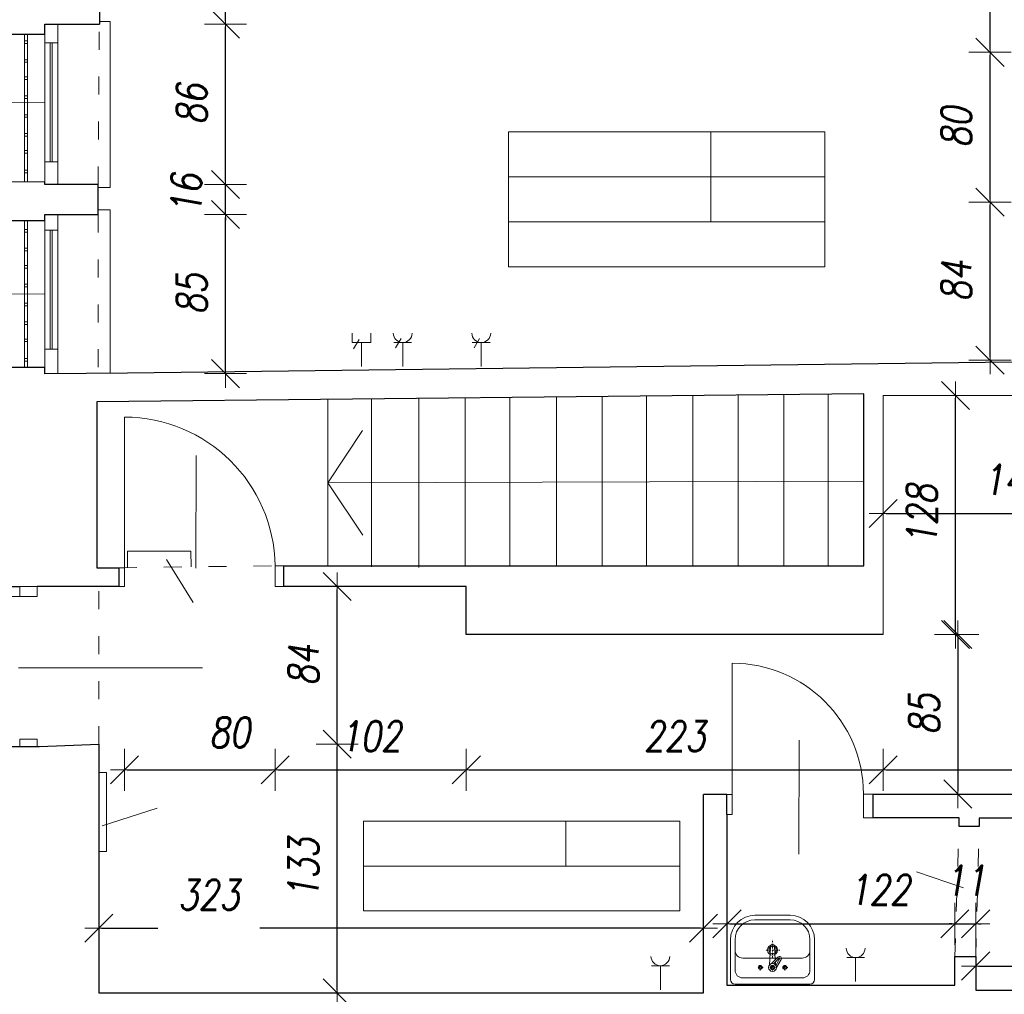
# Model space of a CAD drawing. Header units: millimetres. Extents: x -60479 to 14193, y -32440 to 949.
# Tile 7 of 68: x -55953 to -50691, y -19265 to -14057. Entities that reach past the tile are written whole.
import ezdxf

# ---------------------------------------------------------------- set-up
doc = ezdxf.new("R2010")
doc.units = ezdxf.units.MM
doc.header["$LTSCALE"] = 8
doc.linetypes.add('ACAD_ISO03W100', pattern=[30, 12, -18])
doc.linetypes.add('DASHDOT3', pattern=[0.25, 0.125, -0.0625, 0, -0.0625])
doc.layers.get('Defpoints').update_dxf_attribs({"lineweight": 0})
for name, color, linetype, lineweight in [('A_DIMEN', 7, 'Continuous', 0), ('BAM_OPISY POWIERZCHNI', 40, 'Continuous', 0), ('BAM_WYPOSAŻENIE SANITARNE', 120, 'Continuous', 0), ('instalacje', 6, 'Continuous', 0), ('parter_dzwi i okna', 3, 'Continuous', 0), ('parter_kraty', 8, 'Continuous', 0), ('parter_parapet', 6, 'Continuous', 0), ('parter_podciąg', 2, 'ACAD_ISO03W100', 0), ('parter_rzut', 7, 'Continuous', 30), ('parter_szacowana', 4, 'Continuous', 0), ('piwnica_schody', 6, 'Continuous', 0), ('RZUT_wymiarowanie', 2, 'Continuous', 0), ('wymiarowanie', 4, 'Continuous', 0)]:
    doc.layers.add(name, color=color, linetype=linetype, lineweight=lineweight)
doc.styles.add('ROMANS1', font='romans.shx', dxfattribs={"width": 0.8, "oblique": 10})
doc.dimstyles.new('NARCH100', dxfattribs={"dimscale": 100, "dimtxt": 1.6, "dimasz": 0.15, "dimexe": 0, "dimexo": 0, "dimgap": 1, "dimtad": 1, "dimdec": 0, "dimlfac": 0.1, "dimrnd": 1, "dimdsep": 46, "dimtxsty": 'ROMANS1', "dimblk": 'wym', "dimcen": -1.5, "dimse1": 1, "dimse2": 1, "dimclrd": 4, "dimclre": 4, "dimclrt": 3, "dimadec": 0, "dimazin": 0, "dimtfac": 0.04, "dimtdec": 0, "dimtmove": 2, "dimatfit": 3, "dimldrblk": 'wym', "dimfxl": 0, "dimtolj": 1, "dimarcsym": 0})

# ---------------------------------------------------------------- blocks, each defined once
blk = doc.blocks.new('umywalka nps')
for p, q in [((11.5, 45), (-11.5, 45)), ((11.5, 42), (-11.5, 42)), ((-27.5, 29), (-27.5, 3)), ((-24.5, 29), (-24.5, 9)), ((24.5, 9), (24.5, 29)), ((27.5, 3), (27.5, 29)), ((-1.84, 15.86), (-1.29, 24.89)), ((2.05, 12.42), (1.29, 24.89)), ((19.5, 17), (-19.5, 17)), ((-2.59, 10.85), (-5.58, 16)), ((-2.21, 12.19), (-4.79, 16.61)), ((-0.73, 13.32), (-4.33, 16.97)), ((0.66, 13.34), (-3.53, 17.58)), ((-2.05, 12.42), (-1.92, 14.53)), ((-24.5, 0), (24.5, 0)), ((-19.5, 4), (19.5, 4))]:
    blk.add_line(p, q)
at = {"linetype": 'DASHDOT3'}
for p, q in [((0, 17.31), (0, 29.11)), ((-4.9, 22.21), (4.9, 22.21)), ((-10.03, 10.84), (-6.1, 10.84)), ((-8.06, 8.88), (-8.06, 12.8)), ((-1.96, 10.84), (1.96, 10.84)), ((0, 8.88), (0, 12.8)), ((6.1, 10.84), (10.03, 10.84)), ((8.06, 8.88), (8.06, 12.8))]:
    blk.add_line(p, q, dxfattribs=at)
for centre, radius in [((0, 22.21), 3.28), ((0, 22.21), 2.48), ((0, 10.84), 2.59), ((-8.06, 10.84), 1.31), ((-8.06, 10.84), 0.991), ((0, 10.84), 1.48), ((0, 10.84), 1.31), ((0, 10.84), 0.991), ((8.06, 10.84), 1.31), ((8.06, 10.84), 0.991)]:
    blk.add_circle(centre, radius)
for centre, radius, start, end in [((-11.5, 29), 16, 90, 180), ((-11.5, 29), 13, 90, 180), ((11.5, 29), 16, 0, 90), ((11.5, 29), 13, 0, 90), ((0, 24.89), 1.29, 0, 180), ((-19.5, 22), 5, 180, 270), ((19.5, 22), 5, 270, 0), ((-4.56, 16.79), 1.29, 37.43881, 217.43881), ((-4.56, 16.79), 0.292, 37.43881, 217.43881), ((-19.5, 9), 5, 180, 270), ((19.5, 9), 5, 270, 0), ((-24.5, 3), 3, 180, 270), ((24.5, 3), 3, 270, 0)]:
    blk.add_arc(centre, radius, start, end)
blk = doc.blocks.new('wym')
at = {"layer": 'A_DIMEN', "color": 4, "ltscale": 100}
for p, q in [((0, -7.5), (0, 7.5)), ((-5, -5), (5, 5)), ((-5, 0), (5, 0))]:
    blk.add_line(p, q, dxfattribs=at)
blk = doc.blocks.new('*D280')
at = {"layer": 'Defpoints', "color": 0, "transparency": 16777216}
for p in [(-55529.7, -17927.4), (-54256.2, -17927.4), (-55529.7, -19257.4)]:
    blk.add_point(p, dxfattribs=at)
at = {"layer": 'instalacje', "color": 4, "lineweight": -2, "transparency": 16777216}
blk.add_line((-54256.2, -19242.4), (-54256.2, -17942.4), dxfattribs=at)
at = {"layer": 'instalacje', "color": 4, "lineweight": -2, "transparency": 16777216, "xscale": 15, "yscale": 15, "zscale": 15}
for p, rotation in [((-54256.2, -17927.4), 90), ((-54256.2, -19257.4), 270)]:
    blk.add_blockref('wym', p, dxfattribs=dict(at, rotation=rotation))
at = {"layer": 'instalacje', "color": 3, "transparency": 16777216, "insert": (-54436.2, -18592.4), "char_height": 160, "attachment_point": 5, "rotation": 90, "style": 'ROMANS1'}
blk.add_mtext('\\A1;133', dxfattribs=at)
blk = doc.blocks.new('*D281')
at = {"layer": 'Defpoints', "color": 0, "transparency": 16777216}
for p in [(-55422.8, -17086.2), (-54256.2, -17086.2), (-55529.7, -17927.4)]:
    blk.add_point(p, dxfattribs=at)
at = {"layer": 'instalacje', "color": 4, "lineweight": -2, "transparency": 16777216}
blk.add_line((-54256.2, -17912.4), (-54256.2, -17101.2), dxfattribs=at)
at = {"layer": 'instalacje', "color": 4, "lineweight": -2, "transparency": 16777216, "xscale": 15, "yscale": 15, "zscale": 15}
for p, rotation in [((-54256.2, -17086.2), 90), ((-54256.2, -17927.4), 270)]:
    blk.add_blockref('wym', p, dxfattribs=dict(at, rotation=rotation))
at = {"layer": 'instalacje', "color": 3, "transparency": 16777216, "insert": (-54436.2, -17506.8), "char_height": 160, "attachment_point": 5, "rotation": 90, "style": 'ROMANS1'}
blk.add_mtext('\\A1;84', dxfattribs=at)
blk = doc.blocks.new('*D282')
at = {"layer": 'Defpoints', "color": 0, "transparency": 16777216}
for p in [(-52299.1, -18911.8), (-55529.7, -19257.4), (-52299.1, -19257.4)]:
    blk.add_point(p, dxfattribs=at)
at = {"layer": 'instalacje', "color": 4, "lineweight": -2, "transparency": 16777216}
for p, q in [((-55514.7, -18911.8), (-55214.9, -18911.8)), ((-52314.1, -18911.8), (-54669, -18911.8))]:
    blk.add_line(p, q, dxfattribs=at)
at = {"layer": 'instalacje', "color": 4, "lineweight": -2, "transparency": 16777216, "xscale": 15, "yscale": 15, "zscale": 15, "rotation": 179.9999999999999}
blk.add_blockref('wym', (-55529.7, -18911.8), dxfattribs=at)
at = {"layer": 'instalacje', "color": 4, "lineweight": -2, "transparency": 16777216, "xscale": 15, "yscale": 15, "zscale": 15}
blk.add_blockref('wym', (-52299.1, -18911.8), dxfattribs=at)
at = {"layer": 'instalacje', "color": 3, "transparency": 16777216, "insert": (-54941.9, -18732.6), "char_height": 160, "attachment_point": 5, "style": 'ROMANS1'}
blk.add_mtext('\\A1;323', dxfattribs=at)
blk = doc.blocks.new('*D283')
at = {"layer": 'Defpoints', "color": 0, "transparency": 16777216}
for p in [(-50955.5, -18887.6), (-52173.1, -19215.6), (-50955.5, -19215.6)]:
    blk.add_point(p, dxfattribs=at)
at = {"layer": 'instalacje', "color": 4, "lineweight": -2, "transparency": 16777216}
blk.add_line((-52158.1, -18887.6), (-50970.5, -18887.6), dxfattribs=at)
at = {"layer": 'instalacje', "color": 4, "lineweight": -2, "transparency": 16777216, "xscale": 15, "yscale": 15, "zscale": 15, "rotation": 179.9999999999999}
blk.add_blockref('wym', (-52173.1, -18887.6), dxfattribs=at)
at = {"layer": 'instalacje', "color": 4, "lineweight": -2, "transparency": 16777216, "xscale": 15, "yscale": 15, "zscale": 15}
blk.add_blockref('wym', (-50955.5, -18887.6), dxfattribs=at)
at = {"layer": 'instalacje', "color": 3, "transparency": 16777216, "insert": (-51357.5, -18706.2), "char_height": 160, "attachment_point": 5, "style": 'ROMANS1'}
blk.add_mtext('\\A1;122', dxfattribs=at)
blk = doc.blocks.new('*D284')
at = {"layer": 'Defpoints', "color": 0, "transparency": 16777216}
for p in [(-50844.1, -18887.6), (-50844.1, -19062.2), (-50955.5, -19215.6)]:
    blk.add_point(p, dxfattribs=at)
at = {"layer": 'instalacje', "color": 4, "lineweight": -2, "transparency": 16777216}
for p, q in [((-50970.5, -18887.6), (-50985.5, -18887.6)), ((-50955.5, -18887.6), (-50844.1, -18887.6)), ((-50829.1, -18887.6), (-50814.1, -18887.6))]:
    blk.add_line(p, q, dxfattribs=at)
at = {"layer": 'instalacje', "color": 4, "lineweight": -2, "transparency": 16777216, "xscale": 15, "yscale": 15, "zscale": 15}
for p, rotation in [((-50955.5, -18887.6), 359.9999999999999), ((-50844.1, -18887.6), 179.9999999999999)]:
    blk.add_blockref('wym', p, dxfattribs=dict(at, rotation=rotation))
at = {"layer": 'instalacje', "color": 3, "transparency": 16777216, "insert": (-50899.8, -18657.6), "char_height": 160, "attachment_point": 5, "style": 'ROMANS1'}
blk.add_mtext('\\A1;11', dxfattribs=at)
blk = doc.blocks.new('*D285')
at = {"layer": 'Defpoints', "color": 0, "transparency": 16777216}
for p in [(-50150.6, -19113.4), (-50844.1, -19242.5), (-50150.6, -19242.5)]:
    blk.add_point(p, dxfattribs=at)
at = {"layer": 'instalacje', "color": 4, "lineweight": -2, "transparency": 16777216}
blk.add_line((-50829.1, -19113.4), (-50165.6, -19113.4), dxfattribs=at)
at = {"layer": 'instalacje', "color": 4, "lineweight": -2, "transparency": 16777216, "xscale": 15, "yscale": 15, "zscale": 15, "rotation": 179.9999999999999}
blk.add_blockref('wym', (-50844.1, -19113.4), dxfattribs=at)
at = {"layer": 'instalacje', "color": 4, "lineweight": -2, "transparency": 16777216, "xscale": 15, "yscale": 15, "zscale": 15}
blk.add_blockref('wym', (-50150.6, -19113.4), dxfattribs=at)
at = {"layer": 'instalacje', "color": 3, "transparency": 16777216, "insert": (-50497.4, -18933.4), "char_height": 160, "attachment_point": 5, "style": 'ROMANS1'}
blk.add_mtext('\\A1;69', dxfattribs=at)
blk = doc.blocks.new('*D287')
at = {"layer": 'Defpoints', "color": 0, "transparency": 16777216}
for p in [(-51338.3, -16065.1), (-49940.7, -16065.1), (-49940.7, -16695)]:
    blk.add_point(p, dxfattribs=at)
at = {"layer": 'instalacje', "color": 4, "lineweight": -2, "transparency": 16777216}
blk.add_line((-51323.3, -16695), (-49955.7, -16695), dxfattribs=at)
at = {"layer": 'instalacje', "color": 4, "lineweight": -2, "transparency": 16777216, "xscale": 15, "yscale": 15, "zscale": 15, "rotation": 179.9999999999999}
blk.add_blockref('wym', (-51338.3, -16695), dxfattribs=at)
at = {"layer": 'instalacje', "color": 4, "lineweight": -2, "transparency": 16777216, "xscale": 15, "yscale": 15, "zscale": 15}
blk.add_blockref('wym', (-49940.7, -16695), dxfattribs=at)
at = {"layer": 'instalacje', "color": 3, "transparency": 16777216, "insert": (-50639.5, -16515), "char_height": 160, "attachment_point": 5, "style": 'ROMANS1'}
blk.add_mtext('\\A1;140', dxfattribs=at)
blk = doc.blocks.new('*D288')
at = {"layer": 'Defpoints', "color": 0, "transparency": 16777216}
for p in [(-51338.3, -16065.1), (-50951.9, -16065.1), (-51338.3, -17342.5)]:
    blk.add_point(p, dxfattribs=at)
at = {"layer": 'instalacje', "color": 4, "lineweight": -2, "transparency": 16777216}
blk.add_line((-50951.9, -17327.5), (-50951.9, -16080.1), dxfattribs=at)
at = {"layer": 'instalacje', "color": 4, "lineweight": -2, "transparency": 16777216, "xscale": 15, "yscale": 15, "zscale": 15}
for p, rotation in [((-50951.9, -16065.1), 90), ((-50951.9, -17342.5), 270)]:
    blk.add_blockref('wym', p, dxfattribs=dict(at, rotation=rotation))
at = {"layer": 'instalacje', "color": 3, "transparency": 16777216, "insert": (-51131.9, -16703.8), "char_height": 160, "attachment_point": 5, "rotation": 90, "style": 'ROMANS1'}
blk.add_mtext('\\A1;128', dxfattribs=at)
blk = doc.blocks.new('*D289')
at = {"layer": 'Defpoints', "color": 0, "transparency": 16777216}
for p in [(-51338.3, -17342.5), (-51338.3, -18194.3), (-50939.2, -18194.3)]:
    blk.add_point(p, dxfattribs=at)
at = {"layer": 'instalacje', "color": 4, "lineweight": -2, "transparency": 16777216}
blk.add_line((-50939.2, -17357.5), (-50939.2, -18179.3), dxfattribs=at)
at = {"layer": 'instalacje', "color": 4, "lineweight": -2, "transparency": 16777216, "xscale": 15, "yscale": 15, "zscale": 15}
for p, rotation in [((-50939.2, -17342.5), 90), ((-50939.2, -18194.3), 270)]:
    blk.add_blockref('wym', p, dxfattribs=dict(at, rotation=rotation))
at = {"layer": 'instalacje', "color": 3, "transparency": 16777216, "insert": (-51119.2, -17768.4), "char_height": 160, "attachment_point": 5, "rotation": 90, "style": 'ROMANS1'}
blk.add_mtext('\\A1;85', dxfattribs=at)
blk = doc.blocks.new('*D290')
at = {"layer": 'Defpoints', "color": 0, "transparency": 16777216}
for p in [(-55392.8, -17086.2), (-54588, -17086.2), (-54588, -18065.4)]:
    blk.add_point(p, dxfattribs=at)
at = {"layer": 'instalacje', "color": 4, "lineweight": -2, "transparency": 16777216}
blk.add_line((-55377.8, -18065.4), (-54603, -18065.4), dxfattribs=at)
at = {"layer": 'instalacje', "color": 4, "lineweight": -2, "transparency": 16777216, "xscale": 15, "yscale": 15, "zscale": 15, "rotation": 179.9999999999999}
blk.add_blockref('wym', (-55392.8, -18065.4), dxfattribs=at)
at = {"layer": 'instalacje', "color": 4, "lineweight": -2, "transparency": 16777216, "xscale": 15, "yscale": 15, "zscale": 15}
blk.add_blockref('wym', (-54588, -18065.4), dxfattribs=at)
at = {"layer": 'instalacje', "color": 3, "transparency": 16777216, "insert": (-54830.8, -17865.3), "char_height": 160, "attachment_point": 5, "style": 'ROMANS1'}
blk.add_mtext('\\A1;80', dxfattribs=at)
blk = doc.blocks.new('*D291')
at = {"layer": 'Defpoints', "color": 0, "transparency": 16777216}
for p in [(-54588, -17086.2), (-53565.9, -17342.5), (-53565.9, -18065.4)]:
    blk.add_point(p, dxfattribs=at)
at = {"layer": 'instalacje', "color": 4, "lineweight": -2, "transparency": 16777216}
blk.add_line((-54573, -18065.4), (-53580.9, -18065.4), dxfattribs=at)
at = {"layer": 'instalacje', "color": 4, "lineweight": -2, "transparency": 16777216, "xscale": 15, "yscale": 15, "zscale": 15, "rotation": 179.9999999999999}
blk.add_blockref('wym', (-54588, -18065.4), dxfattribs=at)
at = {"layer": 'instalacje', "color": 4, "lineweight": -2, "transparency": 16777216, "xscale": 15, "yscale": 15, "zscale": 15}
blk.add_blockref('wym', (-53565.9, -18065.4), dxfattribs=at)
at = {"layer": 'instalacje', "color": 3, "transparency": 16777216, "insert": (-54077, -17885.4), "char_height": 160, "attachment_point": 5, "style": 'ROMANS1'}
blk.add_mtext('\\A1;102', dxfattribs=at)
blk = doc.blocks.new('*D292')
at = {"layer": 'Defpoints', "color": 0, "transparency": 16777216}
for p in [(-53565.9, -17342.5), (-51338.3, -17342.5), (-51338.3, -18065.4)]:
    blk.add_point(p, dxfattribs=at)
at = {"layer": 'instalacje', "color": 4, "lineweight": -2, "transparency": 16777216}
blk.add_line((-53550.9, -18065.4), (-51353.3, -18065.4), dxfattribs=at)
at = {"layer": 'instalacje', "color": 4, "lineweight": -2, "transparency": 16777216, "xscale": 15, "yscale": 15, "zscale": 15, "rotation": 179.9999999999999}
blk.add_blockref('wym', (-53565.9, -18065.4), dxfattribs=at)
at = {"layer": 'instalacje', "color": 4, "lineweight": -2, "transparency": 16777216, "xscale": 15, "yscale": 15, "zscale": 15}
blk.add_blockref('wym', (-51338.3, -18065.4), dxfattribs=at)
at = {"layer": 'instalacje', "color": 3, "transparency": 16777216, "insert": (-52452.1, -17885.4), "char_height": 160, "attachment_point": 5, "style": 'ROMANS1'}
blk.add_mtext('\\A1;223', dxfattribs=at)
blk = doc.blocks.new('*D293')
at = {"layer": 'Defpoints', "color": 0, "transparency": 16777216}
for p in [(-51338.3, -17342.5), (-49706.5, -18065.4), (-49706.5, -18161.9)]:
    blk.add_point(p, dxfattribs=at)
at = {"layer": 'instalacje', "color": 4, "lineweight": -2, "transparency": 16777216}
blk.add_line((-51323.3, -18065.4), (-49721.5, -18065.4), dxfattribs=at)
at = {"layer": 'instalacje', "color": 4, "lineweight": -2, "transparency": 16777216, "xscale": 15, "yscale": 15, "zscale": 15, "rotation": 179.9999999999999}
blk.add_blockref('wym', (-51338.3, -18065.4), dxfattribs=at)
at = {"layer": 'instalacje', "color": 4, "lineweight": -2, "transparency": 16777216, "xscale": 15, "yscale": 15, "zscale": 15}
blk.add_blockref('wym', (-49706.5, -18065.4), dxfattribs=at)
at = {"layer": 'instalacje', "color": 3, "transparency": 16777216, "insert": (-50522.4, -17885.4), "char_height": 160, "attachment_point": 5, "style": 'ROMANS1'}
blk.add_mtext('\\A1;163', dxfattribs=at)
blk = doc.blocks.new('*D528')
at = {"layer": 'Defpoints', "color": 0, "transparency": 16777216}
for p in [(-55748.8, -15098.2), (-54853, -15098.2), (-55748.8, -15948.4)]:
    blk.add_point(p, dxfattribs=at)
at = {"layer": 'instalacje', "color": 4, "lineweight": -2, "transparency": 16777216}
blk.add_line((-54853, -15933.4), (-54853, -15113.2), dxfattribs=at)
at = {"layer": 'instalacje', "color": 4, "lineweight": -2, "transparency": 16777216, "xscale": 15, "yscale": 15, "zscale": 15}
for p, rotation in [((-54853, -15098.2), 90), ((-54853, -15948.4), 270)]:
    blk.add_blockref('wym', p, dxfattribs=dict(at, rotation=rotation))
at = {"layer": 'instalacje', "color": 3, "transparency": 16777216, "insert": (-55033, -15523.3), "char_height": 160, "attachment_point": 5, "rotation": 90, "style": 'ROMANS1'}
blk.add_mtext('\\A1;85', dxfattribs=at)
blk = doc.blocks.new('*D529')
at = {"layer": 'Defpoints', "color": 0, "transparency": 16777216}
for p in [(-55748.8, -14937.4), (-54853, -14937.4), (-55748.8, -15098.2)]:
    blk.add_point(p, dxfattribs=at)
at = {"layer": 'instalacje', "color": 4, "lineweight": -2, "transparency": 16777216}
for p, q in [((-54853, -14922.4), (-54853, -14907.4)), ((-54853, -15098.2), (-54853, -14937.4)), ((-54853, -15113.2), (-54853, -15128.2))]:
    blk.add_line(p, q, dxfattribs=at)
at = {"layer": 'instalacje', "color": 4, "lineweight": -2, "transparency": 16777216, "xscale": 15, "yscale": 15, "zscale": 15}
for p, rotation in [((-54853, -14937.4), 270), ((-54853, -15098.2), 90)]:
    blk.add_blockref('wym', p, dxfattribs=dict(at, rotation=rotation))
at = {"layer": 'instalacje', "color": 3, "transparency": 16777216, "insert": (-55061.7, -14989.8), "char_height": 160, "attachment_point": 5, "rotation": 90, "style": 'ROMANS1'}
blk.add_mtext('\\A1;16', dxfattribs=at)
blk = doc.blocks.new('*D530')
at = {"layer": 'Defpoints', "color": 0, "transparency": 16777216}
for p in [(-55748.8, -14080.3), (-54853, -14080.3), (-55748.8, -14937.4)]:
    blk.add_point(p, dxfattribs=at)
at = {"layer": 'instalacje', "color": 4, "lineweight": -2, "transparency": 16777216}
blk.add_line((-54853, -14922.4), (-54853, -14095.3), dxfattribs=at)
at = {"layer": 'instalacje', "color": 4, "lineweight": -2, "transparency": 16777216, "xscale": 15, "yscale": 15, "zscale": 15}
for p, rotation in [((-54853, -14080.3), 90), ((-54853, -14937.4), 270)]:
    blk.add_blockref('wym', p, dxfattribs=dict(at, rotation=rotation))
at = {"layer": 'instalacje', "color": 3, "transparency": 16777216, "insert": (-55033, -14508.9), "char_height": 160, "attachment_point": 5, "rotation": 90, "style": 'ROMANS1'}
blk.add_mtext('\\A1;86', dxfattribs=at)
blk = doc.blocks.new('*D531')
at = {"layer": 'Defpoints', "color": 0, "transparency": 16777216}
for p in [(-55526.8, -13077.4), (-54853, -13077.4), (-55748.8, -14080.3)]:
    blk.add_point(p, dxfattribs=at)
at = {"layer": 'instalacje', "color": 4, "lineweight": -2, "transparency": 16777216}
blk.add_line((-54853, -14065.3), (-54853, -13092.4), dxfattribs=at)
at = {"layer": 'instalacje', "color": 4, "lineweight": -2, "transparency": 16777216, "xscale": 15, "yscale": 15, "zscale": 15}
for p, rotation in [((-54853, -13077.4), 90), ((-54853, -14080.3), 270)]:
    blk.add_blockref('wym', p, dxfattribs=dict(at, rotation=rotation))
at = {"layer": 'instalacje', "color": 3, "transparency": 16777216, "insert": (-55033, -13578.9), "char_height": 160, "attachment_point": 5, "rotation": 90, "style": 'ROMANS1'}
blk.add_mtext('\\A1;100', dxfattribs=at)
blk = doc.blocks.new('*D471')
at = {"layer": 'Defpoints', "color": 0, "transparency": 16777216}
for p in [(-50767.6, -15032), (-49764, -15032), (-49767, -15875.7)]:
    blk.add_point(p, dxfattribs=at)
at = {"layer": 'instalacje', "color": 4, "lineweight": -2, "transparency": 16777216}
blk.add_line((-50767.6, -15860.7), (-50767.6, -15047), dxfattribs=at)
at = {"layer": 'instalacje', "color": 4, "lineweight": -2, "transparency": 16777216, "xscale": 15, "yscale": 15, "zscale": 15}
for p, rotation in [((-50767.6, -15032), 90), ((-50767.6, -15875.7), 270)]:
    blk.add_blockref('wym', p, dxfattribs=dict(at, rotation=rotation))
at = {"layer": 'instalacje', "color": 3, "transparency": 16777216, "insert": (-50947.6, -15453.9), "char_height": 160, "attachment_point": 5, "rotation": 90, "style": 'ROMANS1'}
blk.add_mtext('\\A1;84', dxfattribs=at)
blk = doc.blocks.new('*D472')
at = {"layer": 'Defpoints', "color": 0, "transparency": 16777216}
for p in [(-50767.6, -14231.3), (-49762, -14231.3), (-49764, -15032)]:
    blk.add_point(p, dxfattribs=at)
at = {"layer": 'instalacje', "color": 4, "lineweight": -2, "transparency": 16777216}
blk.add_line((-50767.6, -15017), (-50767.6, -14246.3), dxfattribs=at)
at = {"layer": 'instalacje', "color": 4, "lineweight": -2, "transparency": 16777216, "xscale": 15, "yscale": 15, "zscale": 15}
for p, rotation in [((-50767.6, -14231.3), 90), ((-50767.6, -15032), 270)]:
    blk.add_blockref('wym', p, dxfattribs=dict(at, rotation=rotation))
at = {"layer": 'instalacje', "color": 3, "transparency": 16777216, "insert": (-50947.6, -14631.7), "char_height": 160, "attachment_point": 5, "rotation": 90, "style": 'ROMANS1'}
blk.add_mtext('\\A1;80', dxfattribs=at)
blk = doc.blocks.new('*D473')
at = {"layer": 'Defpoints', "color": 0, "transparency": 16777216}
for p in [(-50767.6, -13344.9), (-49912.4, -13344.9), (-49762, -14231.3)]:
    blk.add_point(p, dxfattribs=at)
at = {"layer": 'instalacje', "color": 4, "lineweight": -2, "transparency": 16777216}
blk.add_line((-50767.6, -14216.3), (-50767.6, -13359.9), dxfattribs=at)
at = {"layer": 'instalacje', "color": 4, "lineweight": -2, "transparency": 16777216, "xscale": 15, "yscale": 15, "zscale": 15}
for p, rotation in [((-50767.6, -13344.9), 90), ((-50767.6, -14231.3), 270)]:
    blk.add_blockref('wym', p, dxfattribs=dict(at, rotation=rotation))
at = {"layer": 'instalacje', "color": 3, "transparency": 16777216, "insert": (-50947.6, -13788.1), "char_height": 160, "attachment_point": 5, "rotation": 90, "style": 'ROMANS1'}
blk.add_mtext('\\A1;89', dxfattribs=at)

msp = doc.modelspace()

# ---------------------------------------------------------------- linework, layer by layer
at = {"layer": 'BAM_OPISY POWIERZCHNI'}
for p, q in [((-52259.2, -14657), (-52259.2, -15137)), ((-53033.4, -18339.3), (-53033.4, -18579.3))]:
    msp.add_line(p, q, dxfattribs=at)
for points in [[(-53341.2, -14657), (-53341.2, -15137), (-51650.6, -15137), (-51650.6, -14657)], [(-53341.2, -14657), (-51650.6, -14657)], [(-51650.6, -14897), (-53341.2, -14897)], [(-53341.2, -15137), (-53341.2, -15377), (-51650.6, -15377), (-51650.6, -15137)], [(-52424.9, -18339.3), (-54115.4, -18339.3)], [(-54115.4, -18339.3), (-54115.4, -18579.3), (-52424.9, -18579.3), (-52424.9, -18339.3)], [(-54115.4, -18579.3), (-54115.4, -18819.3), (-52424.9, -18819.3), (-52424.9, -18579.3)]]:
    msp.add_lwpolyline(points, dxfattribs=at)
at = {"layer": 'instalacje'}
for points in [[(-54176.3, -15732), (-54176.3, -15782.2)], [(-54075.8, -15782.2), (-54176.3, -15782.2)], [(-54139.1, -15766.4), (-54169, -15816.1)], [(-54126, -15782.2), (-54126, -15910.2)], [(-54075.8, -15732), (-54075.8, -15782.2)], [(-53954, -15782.2), (-53858.1, -15782.2)], [(-53914.7, -15760.7), (-53944.6, -15810.4)], [(-53906, -15782.2), (-53906, -15910.2)], [(-53534, -15782.2), (-53438.1, -15782.2)], [(-53494.7, -15760.7), (-53524.6, -15810.4)], [(-53486, -15782.2), (-53486, -15910.2)], [(-55376.7, -16984.7), (-55376.7, -16896.2), (-55037.8, -16896.2), (-55036.8, -16980.5)], [(-55025, -17170.3), (-55167.9, -16941.9)], [(-55529.7, -18501.4), (-55488.3, -18501.4), (-55488.3, -18080.2), (-55529.7, -18080.2)], [(-55217.5, -18269.2), (-55512.3, -18365.2)], [(-51533.5, -19068.7), (-51437.5, -19068.7)], [(-51485.5, -19068.7), (-51485.5, -19196.7)], [(-52577.1, -19112), (-52481.1, -19112)], [(-52529.1, -19112), (-52529.1, -19240)]]:
    msp.add_lwpolyline(points, dxfattribs=at)
for centre in [(-53906, -15732), (-53486, -15732), (-51485.5, -19018.5), (-52529.1, -19061.7)]:
    msp.add_arc(centre, 50.2, 180, 360, dxfattribs=at)
at = {"layer": 'parter_dzwi i okna'}
for p, q in [((-55392.8, -16985.3), (-55392.8, -17086.2)), ((-55952.5, -17138.7), (-55952.5, -17087.4)), ((-55858.5, -17086.2), (-55858.5, -17138.7)), ((-55858.5, -17138.7), (-55952.5, -17138.7)), ((-52144.7, -18196.8), (-52144.7, -17495.8)), ((-52173.1, -18196.8), (-52144.7, -18196.8)), ((-52144.7, -18196.8), (-52144.7, -18304.7)), ((-52144.7, -18304.7), (-52173.1, -18304.7))]:
    msp.add_line(p, q, dxfattribs=at)
for points in [[(-55748.8, -14937.4), (-55748.8, -14080.3)], [(-55818.6, -14937.4), (-55818.6, -14134.7)], [(-55748.8, -14181.1), (-55818.8, -14181.1)], [(-55789, -14816.7), (-55789, -14181.1)], [(-55779.5, -14816.7), (-55779.5, -14181.1)], [(-55748.8, -14816.7), (-55818.8, -14816.7)], [(-55748.8, -15949), (-55748.8, -15098.2)], [(-55818.5, -15916.2), (-55818.6, -15130.3)], [(-55748.8, -15182.1), (-55818.8, -15182.1)], [(-55789, -15817.7), (-55789, -15182.1)], [(-55779.5, -15817.7), (-55779.5, -15182.1)], [(-55748.8, -15817.7), (-55818.8, -15817.7)], [(-55392.8, -16985.3), (-55392.8, -16180.5)], [(-55392.8, -16985.3), (-55422.8, -16985.3)], [(-54588, -17085.4), (-54588, -16974.4)], [(-54542.1, -16974.4), (-54588, -16974.4)], [(-55392.8, -17086.2), (-55422.8, -17086.2)], [(-54542.1, -17085.4), (-54588, -17085.4)], [(-55952.5, -17138.7), (-56714.6, -17138.7)], [(-55858.5, -17900.9), (-55952.5, -17900.9)], [(-55952.5, -17900.9), (-55952.5, -17940.6)], [(-55858.5, -17900.9), (-55858.5, -17940.6)], [(-51443.7, -18321.6), (-51443.7, -18194.3)], [(-51392.6, -18194.3), (-51443.7, -18194.3)], [(-51392.6, -18321.6), (-51443.7, -18321.6)]]:
    msp.add_lwpolyline(points, dxfattribs=at)
for centre, radius, start in [((-55392.8, -16985.4), 804.8, 0.7792), ((-52144.7, -18196.8), 701, 0.2041)]:
    msp.add_arc(centre, radius, start, 90, dxfattribs=at)
at = {"layer": 'parter_kraty'}
for points in [[(-55927, -14134.7), (-55927, -14925)], [(-55911.4, -14134.7), (-55911.4, -14925.1)], [(-55911.4, -14170.7), (-55927, -14170.7)], [(-55911.4, -14184.4), (-55927, -14184.4)], [(-55911.4, -14270.8), (-55927, -14270.8)], [(-55911.4, -14284.5), (-55927, -14284.5)], [(-55911.4, -14363.2), (-55927, -14363.2)], [(-55911.4, -14376.9), (-55927, -14376.9)], [(-55911.4, -14463.6), (-55927, -14463.6)], [(-55911.4, -14477.3), (-55927, -14477.3)], [(-55911.4, -14564.7), (-55927, -14564.7)], [(-55911.4, -14578.5), (-55927, -14578.5)], [(-55911.4, -14664.9), (-55927, -14664.9)], [(-55911.4, -14678.7), (-55927, -14678.7)], [(-55911.4, -14756.1), (-55927, -14756.1)], [(-55911.4, -14769.9), (-55927, -14769.9)], [(-55911.4, -14860.8), (-55927, -14860.8)], [(-55911.4, -14874.6), (-55927, -14874.6)], [(-55927, -15130.3), (-55927, -15915.5)], [(-55911.4, -15130.3), (-55911.4, -15915.6)], [(-55911.4, -15177.9), (-55927, -15177.9)], [(-55911.4, -15191.6), (-55927, -15191.6)], [(-55911.4, -15278), (-55927, -15278)], [(-55911.4, -15291.7), (-55927, -15291.7)], [(-55911.4, -15370.4), (-55927, -15370.4)], [(-55911.4, -15384.1), (-55927, -15384.1)], [(-55911.4, -15470.8), (-55927, -15470.8)], [(-55911.4, -15484.5), (-55927, -15484.5)], [(-55911.4, -15571.9), (-55927, -15571.9)], [(-55911.4, -15585.6), (-55927, -15585.6)], [(-55911.4, -15672.1), (-55927, -15672.1)], [(-55911.4, -15685.8), (-55927, -15685.8)], [(-55911.4, -15763.3), (-55927, -15763.3)], [(-55911.4, -15777), (-55927, -15777)], [(-55911.4, -15868), (-55927, -15868)], [(-55911.4, -15881.7), (-55927, -15881.7)]]:
    msp.add_lwpolyline(points, dxfattribs=at)
at = {"layer": 'parter_parapet'}
for points in [[(-55533.8, -14954.3), (-55469.5, -14954.3), (-55469.5, -14067.5), (-55526.8, -14067.6)], [(-55469.5, -15945.9), (-55469.5, -15072.8), (-55533.5, -15072.9)]]:
    msp.add_lwpolyline(points, dxfattribs=at)
at = {"layer": 'parter_podciąg'}
for points in [[(-55533.6, -14937.4), (-55526.8, -14080.3)], [(-55533.5, -15098.2), (-55533.5, -15946.4)], [(-55422.8, -16985.3), (-54542.5, -16974.4)], [(-55529.7, -17927.4), (-55529.7, -17086.2)], [(-50955.5, -19062.2), (-50933.1, -18367.2)], [(-50844.1, -19062.2), (-50825.9, -18367.2)]]:
    msp.add_lwpolyline(points, dxfattribs=at)
at = {"layer": 'parter_rzut'}
for p, q in [((-55818.4, -14134.7), (-55818.4, -14080.3)), ((-55818.4, -14080.3), (-55526.8, -14080.3)), ((-56028.2, -14134.7, 56045.2), (-55818.4, -14134.7, 56045.2)), ((-55818.6, -15916.2), (-56039.4, -15914.7)), ((-55818.6, -15949), (-55818.6, -15916.2)), ((-55377.2, -15945), (-55818.6, -15949)), ((-55952.5, -17087.4), (-56039.4, -17087.4)), ((-55422.8, -17086.2), (-55858.5, -17086.2)), ((-53565.9, -17085.4), (-54542.1, -17085.4)), ((-53565.9, -17342.5), (-53565.9, -17085.4)), ((-51338.3, -17342.5), (-53565.9, -17342.5)), ((-52299.1, -19257.4), (-52299.1, -18196.8)), ((-52173.1, -18304.7), (-52173.1, -19215.6)), ((-50955.5, -19215.6), (-50955.5, -19062.2)), ((-50955.5, -19062.2), (-50844.1, -19062.2)), ((-50844.1, -19062.2), (-50844.1, -19242.5)), ((-52173.1, -19215.6), (-50955.5, -19215.6)), ((-50844.1, -19242.5), (-50150.6, -19242.5))]:
    msp.add_line(p, q, dxfattribs=at)
for points in [[(-55526.8, -13077.4), (-55526.8, -14080.3)], [(-55818.6, -14925.7), (-56028.2, -14924.3), (-56028.2, -15130.3), (-55818.4, -15130.3), (-55818.4, -15098.2), (-55533.5, -15098.2), (-55533.8, -14937.4), (-55818.6, -14937.4)], [(-55818.6, -14937.4), (-55818.6, -14925.7)], [(-50076.1, -15879.6), (-55377.2, -15945)], [(-54542.1, -16974.4), (-51441.6, -16974.4), (-51441.6, -16056), (-55540, -16098.2)], [(-55540, -16098.2), (-55540, -16985.3), (-55422.8, -16985.3)], [(-55422.8, -16985.3), (-55422.8, -17086.2)], [(-54542.1, -16974.4), (-54542.1, -17085.4)], [(-55858.5, -17086.2), (-55952.5, -17087.4)], [(-56020.2, -17940.6), (-55846.5, -17940.6), (-55529.7, -17927.4)], [(-55529.7, -17927.4), (-55529.7, -19257.4), (-52299.1, -19257.4)], [(-52173.1, -18196.8), (-52299.1, -18196.8)], [(-52173.1, -18304.7), (-52173.1, -18196.8)], [(-51392.6, -18194.3), (-49706.5, -18194.3), (-49706.5, -18161.9)], [(-51392.6, -18321.6), (-51392.6, -18194.3)], [(-50150.6, -19242.5), (-50150.6, -19066.5), (-49797.5, -19066.5), (-49797.5, -18322.7), (-50825.9, -18322.7), (-50825.9, -18367.2), (-50933.1, -18367.2), (-50933.1, -18321.6), (-51392.6, -18321.6)]]:
    msp.add_lwpolyline(points, dxfattribs=at)
at = {"layer": 'parter_szacowana'}
for p, q in [((-49940.7, -16065.1), (-51338.3, -16065.1)), ((-51338.3, -16984.1), (-51338.3, -17342.5))]:
    msp.add_line(p, q, dxfattribs=at)
msp.add_lwpolyline([(-51338.3, -17342.5), (-51338.3, -16065.1)], dxfattribs=at)
at = {"layer": 'piwnica_schody'}
for points in [[(-54306.8, -16978.4), (-54306.8, -16085.5)], [(-54072.7, -16980.8), (-54072.7, -16083.1)], [(-53820.3, -16983.2), (-53820.3, -16080.5)], [(-53572.6, -16974.4), (-53572.6, -16077.9)], [(-53333, -16974.4), (-53333, -16075.4)], [(-53083.2, -16974.4), (-53083.2, -16072.9)], [(-52840.4, -16974.4), (-52840.4, -16070.4)], [(-52604, -16974.4), (-52604, -16067.9)], [(-52354.7, -16974.4), (-52354.7, -16065.4)], [(-52113, -16974.4), (-52113, -16062.9)], [(-51870.1, -16974.4), (-51870.1, -16060.4)], [(-51632.1, -16974.4), (-51632.1, -16057.9)]]:
    msp.add_lwpolyline(points, dxfattribs=at)
at = {"layer": 'RZUT_wymiarowanie'}
msp.add_line((-51160.1, -18609.7), (-50909.3, -18695.1), dxfattribs=at)
for points in [[(-54306.8, -16532), (-54120.2, -16251.6)], [(-51441.6, -16523.3), (-54306.8, -16532), (-54118.9, -16811.2)]]:
    msp.add_lwpolyline(points, dxfattribs=at)
at = {"layer": 'wymiarowanie'}
for points in [[(-56724, -14500.1), (-55818.6, -14500.6)], [(-56724, -15522.7), (-55818.6, -15523.2)], [(-55010.6, -16988.4), (-55010.3, -16385.3)], [(-55959.2, -17519.4), (-54975.8, -17519.8)], [(-51788.3, -18516), (-51788, -17906.8)]]:
    msp.add_lwpolyline(points, dxfattribs=at)

# ---------------------------------------------------------------- block references
at = {"layer": 'BAM_WYPOSAŻENIE SANITARNE', "xscale": -8.16562836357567, "yscale": 8.165628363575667, "zscale": 8.165628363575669, "rotation": 359.9999888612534}
msp.add_blockref('umywalka nps', (-51929.8, -19209.7), dxfattribs=at)

# ---------------------------------------------------------------- dimensions: what is measured, and where the dimension line sits
at = {"layer": 'instalacje'}
for base, p1, p2, picture, middle in [((-54853, -13077.4), (-55748.8, -14080.3), (-55526.8, -13077.4), '*D531', (-55033, -13578.9)), ((-50767.6, -13344.9), (-49762, -14231.3), (-49912.4, -13344.9), '*D473', (-50947.6, -13788.1)), ((-54853, -14080.3), (-55748.8, -14937.4), (-55748.8, -14080.3), '*D530', (-55033, -14508.9)), ((-50767.6, -14231.3), (-49764, -15032), (-49762, -14231.3), '*D472', (-50947.6, -14631.7)), ((-50767.6, -15032), (-49767, -15875.7), (-49764, -15032), '*D471', (-50947.6, -15453.9)), ((-54853, -15098.2), (-55748.8, -15948.4), (-55748.8, -15098.2), '*D528', (-55033, -15523.3)), ((-50951.9, -16065.1), (-51338.3, -17342.5), (-51338.3, -16065.1), '*D288', (-51131.9, -16703.8)), ((-54256.2, -17086.2), (-55529.7, -17927.4), (-55422.8, -17086.2), '*D281', (-54436.2, -17506.8)), ((-50939.2, -18194.3), (-51338.3, -17342.5), (-51338.3, -18194.3), '*D289', (-51119.2, -17768.4)), ((-54256.2, -17927.4), (-55529.7, -19257.4), (-55529.7, -17927.4), '*D280', (-54436.2, -18592.4))]:
    dim = msp.add_linear_dim(base=base, p1=p1, p2=p2, angle=90, dimstyle='NARCH100', dxfattribs=at)
    dim.commit()
    dim.dimension.update_dxf_attribs({"geometry": picture, "text_midpoint": middle})
dim = msp.add_linear_dim(base=(-54853, -14937.4), p1=(-55748.8, -15098.2), p2=(-55748.8, -14937.4), angle=90, dimstyle='NARCH100', dxfattribs=at)
dim.commit()
dim.dimension.update_dxf_attribs({"geometry": '*D529', "text_midpoint": (-55061.7, -14989.8), "dimtype": 160})
for base, p1, p2, picture, middle in [((-49940.7, -16695), (-51338.3, -16065.1), (-49940.7, -16065.1), '*D287', (-50639.5, -16515)), ((-53565.9, -18065.4), (-54588, -17086.2), (-53565.9, -17342.5), '*D291', (-54077, -17885.4)), ((-51338.3, -18065.4), (-53565.9, -17342.5), (-51338.3, -17342.5), '*D292', (-52452.1, -17885.4)), ((-49706.5, -18065.4), (-51338.3, -17342.5), (-49706.5, -18161.9), '*D293', (-50522.4, -17885.4)), ((-50844.1, -18887.6), (-50955.5, -19215.6), (-50844.1, -19062.2), '*D284', (-50899.8, -18657.6)), ((-50150.6, -19113.4), (-50844.1, -19242.5), (-50150.6, -19242.5), '*D285', (-50497.4, -18933.4))]:
    dim = msp.add_linear_dim(base=base, p1=p1, p2=p2, dimstyle='NARCH100', dxfattribs=at)
    dim.commit()
    dim.dimension.update_dxf_attribs({"geometry": picture, "text_midpoint": middle})
for base, p1, p2, picture, middle in [((-54588, -18065.4), (-55392.8, -17086.2), (-54588, -17086.2), '*D290', (-54830.8, -17865.3)), ((-50955.5, -18887.6), (-52173.1, -19215.6), (-50955.5, -19215.6), '*D283', (-51357.5, -18706.2)), ((-52299.1, -18911.8), (-55529.7, -19257.4), (-52299.1, -19257.4), '*D282', (-54941.9, -18732.6))]:
    dim = msp.add_linear_dim(base=base, p1=p1, p2=p2, dimstyle='NARCH100', dxfattribs=at)
    dim.commit()
    dim.dimension.update_dxf_attribs({"geometry": picture, "text_midpoint": middle, "dimtype": 160})

doc.saveas('drawing.dxf')
